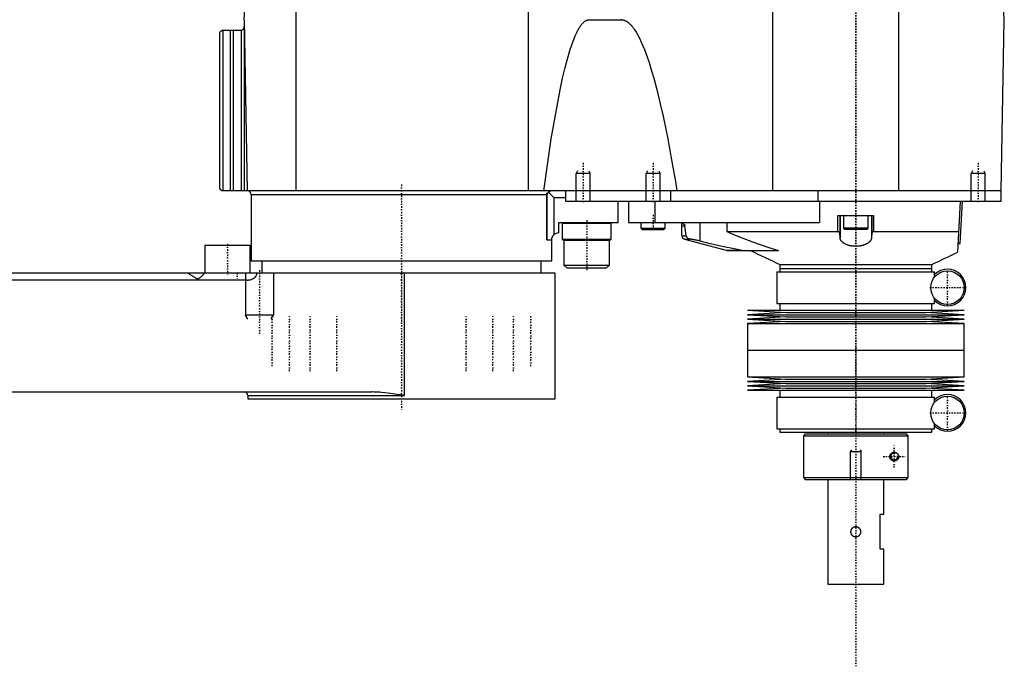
# Model space of a CAD drawing. Extents: x -171 to 392, y -1 to 595.
# Tile 2 of 3: x 111 to 392, y 67 to 252. Entities that reach past the tile are written whole.
import ezdxf

# ---------------------------------------------------------------- set-up
doc = ezdxf.new("R2010")
doc.units = 0
doc.linetypes.add('CENTER', pattern=[1.5, 0.45, -0.5, 0.05, -0.5])
for name, color, linetype in [('AM_0', 7, 'CONTINUOUS'), ('AM_10', 7, 'CONTINUOUS'), ('AM_7', 7, 'CENTER')]:
    doc.layers.add(name, color=color, linetype=linetype)

msp = doc.modelspace()

# ---------------------------------------------------------------- linework, layer by layer
at = {"layer": 'AM_0', "color": 7, "linetype": 'CONTINUOUS'}
for p, q in [((175, 251.5), (182.14, 387.81)), ((326.23, 202.5), (326.23, 373.93)), ((362.3, 202.5), (362.3, 343.66)), ((392.5, 251.5), (389.28, 312.91)), ((256.35, 202.5), (256.35, 280.58)), ((189.87, 202.5), (189.87, 257.5)), ((175, 251.5), (175.86, 202.5)), ((273.73, 251.5), (282.83, 251.5)), ((391.64, 202.5), (392.5, 251.5)), ((168.86, 248.49), (168.86, 202.51)), ((169, 248.5), (174.03, 248.5)), ((170.95, 248.5), (170.95, 202.5)), ((171.86, 248.5), (171.86, 202.5)), ((174.11, 248.5), (174.11, 202.5)), ((174.98, 249.17), (174.98, 202.5)), ((168, 203.5), (168, 247.5)), ((391.64, 202.5), (169, 202.5)), ((177, 201.5), (177, 184.5)), ((177, 201.5), (261.57, 201.5)), ((261.57, 188.5), (261.57, 201.5)), ((261.7, 188.5), (261.7, 201.99)), ((263.7, 200.5), (262.08, 202.12)), ((263.7, 190.02), (263.7, 200.5)), ((267, 200.5), (263.7, 200.5)), ((267, 199.5), (267, 202.5)), ((297, 202.5), (297, 199.5)), ((339.22, 199.5), (339.22, 202.5)), ((391.64, 199.5), (391.64, 202.5)), ((391.64, 199.5), (267, 199.5)), ((282, 193.5), (282, 199.5)), ((285, 199.5), (285, 193.5)), ((292.45, 199.5), (292.45, 193.5)), ((339.65, 199.5), (339.65, 193.5)), ((379.24, 185.05), (380, 199.5)), ((379.87, 187.49), (380.5, 199.47)), ((380, 199.5), (380.5, 199.47)), ((383.01, 199.51), (383, 199.5)), ((344.91, 190.89), (344.91, 195.5)), ((344.91, 195.5), (355.09, 195.5)), ((345.43, 195.5), (345.43, 190.4)), ((345.5, 195.5), (345.5, 189.07)), ((346.5, 195.4), (346.5, 191.9)), ((353.5, 195.4), (346.5, 195.4)), ((353.5, 191.9), (353.5, 195.4)), ((354.5, 195.5), (354.5, 189.07)), ((354.57, 195.5), (354.57, 190.4)), ((355.09, 195.5), (355.09, 190.89)), ((265, 190.5), (265, 193.5)), ((265, 193.5), (282, 193.5)), ((266.2, 193.5), (266, 193.3)), ((266, 193.3), (266, 188.7)), ((266, 193.3), (280, 193.3)), ((280, 193.3), (279.8, 193.5)), ((280, 188.7), (280, 193.3)), ((285, 193.5), (339.65, 193.5)), ((288.5, 193.5), (288.5, 191.9)), ((288.5, 191.9), (288.9, 191.5)), ((288.5, 191.9), (295.5, 191.9)), ((295.1, 191.5), (295.5, 191.9)), ((295.5, 191.9), (295.5, 193.5)), ((300.19, 189.77), (300.19, 193.5)), ((300.19, 192.57), (301.1, 192.57)), ((301.47, 189.63), (301.1, 192.57)), ((305.34, 193.5), (305.34, 188.2)), ((313.1, 193.5), (313.1, 190.89)), ((346.5, 191.9), (346.9, 191.5)), ((353.5, 191.9), (346.5, 191.9)), ((353.1, 191.5), (353.5, 191.9)), ((288.9, 191.5), (295.1, 191.5)), ((300.19, 189.77), (300.2, 189.63)), ((300.2, 189.63), (301.47, 189.63)), ((313.1, 190.89), (344.91, 190.89)), ((345.5, 189.07), (345.43, 190.4)), ((353.1, 191.5), (346.9, 191.5)), ((354.57, 190.4), (354.5, 189.07)), ((355.09, 190.89), (379.55, 190.89)), ((163.7, 187), (163.7, 179)), ((163.7, 187), (176.7, 187)), ((176.7, 179), (176.7, 187)), ((261.57, 188.5), (263, 188.5)), ((263, 182.5), (263, 188.5)), ((266, 188.7), (266.2, 188.5)), ((266, 188.7), (280, 188.7)), ((266.2, 188.5), (279.8, 188.5)), ((266.6, 188.5), (266.5, 188.4)), ((266.5, 188.4), (266.5, 181.3)), ((266.5, 188.4), (279.5, 188.4)), ((279.5, 188.4), (279.4, 188.5)), ((279.5, 181.3), (279.5, 188.4)), ((279.8, 188.5), (280, 188.7)), ((300.94, 188.73), (312.87, 185.54)), ((300.94, 188.73), (302.63, 188.73)), ((379.37, 187.52), (379.87, 187.49)), ((177, 184.5), (177.03, 184.5)), ((177.03, 184.5), (177.03, 182.5)), ((312.87, 185.54), (313.13, 185.5)), ((312.87, 185.54), (317.5, 185.54)), ((313.13, 185.5), (327.92, 185.5)), ((317.5, 185.54), (317.83, 185.5)), ((177.03, 182.5), (263, 182.5)), ((180, 182.5), (180, 179)), ((260, 179), (260, 182.5)), ((266.5, 181.3), (267.3, 180.5)), ((266.5, 181.3), (279.5, 181.3)), ((267.3, 180.5), (278.7, 180.5)), ((278.7, 180.5), (279.5, 181.3)), ((328.25, 180.36), (328.25, 179.36)), ((328.25, 180.36), (371.75, 180.36)), ((328.26, 181.5), (328.28, 180.36)), ((328.26, 181.5), (371.74, 181.5)), ((371.72, 180.36), (371.74, 181.5)), ((371.75, 179.36), (371.75, 180.36)), ((264, 179), (-48.5, 179)), ((220.9, 144), (220.9, 179)), ((264, 143), (264, 179)), ((327.45, 179.36), (327.45, 170.36)), ((327.45, 179.36), (372.55, 179.36)), ((372.55, 177.92), (372.55, 179.36)), ((175.82, 177), (55.54, 177)), ((327.45, 170.36), (372.55, 170.36)), ((328.25, 170.36), (328.25, 168.36)), ((371.75, 168.36), (371.75, 170.36)), ((372.55, 170.36), (372.55, 171.8)), ((319, 168.36), (330, 167.72)), ((319, 168.36), (381, 168.36)), ((330, 167.72), (319, 167.09)), ((319, 167.09), (330, 166.46)), ((319, 167.09), (381, 167.09)), ((330, 166.46), (319, 165.82)), ((330, 167.72), (370, 167.72)), ((330, 166.46), (370, 166.46)), ((370, 167.72), (381, 168.36)), ((381, 167.09), (370, 167.72)), ((370, 166.46), (381, 167.09)), ((381, 165.82), (370, 166.46)), ((319, 165.82), (330, 165.19)), ((319, 165.82), (381, 165.82)), ((330, 165.19), (319, 164.55)), ((319, 164.55), (319, 156.93)), ((319, 164.55), (381, 164.55)), ((330, 165.19), (370, 165.19)), ((370, 165.19), (381, 165.82)), ((381, 164.55), (370, 165.19)), ((381, 156.93), (381, 164.55)), ((319, 156.93), (381, 156.93)), ((319, 156.93), (319, 149.31)), ((319, 156.93), (381, 156.93)), ((381, 149.31), (381, 156.93)), ((319, 149.31), (330, 148.68)), ((319, 149.31), (381, 149.31)), ((330, 148.68), (319, 148.04)), ((319, 148.04), (330, 147.41)), ((319, 148.04), (381, 148.04)), ((330, 147.41), (319, 146.77)), ((319, 146.77), (330, 146.13)), ((319, 146.77), (381, 146.77)), ((330, 148.68), (370, 148.68)), ((330, 147.41), (370, 147.41)), ((370, 148.68), (381, 149.31)), ((381, 148.04), (370, 148.68)), ((370, 147.41), (381, 148.04)), ((381, 146.77), (370, 147.41)), ((370, 146.13), (381, 146.77)), ((49.88, 145), (211.47, 145)), ((176, 144), (176, 143)), ((176, 144), (220.9, 144)), ((330, 146.13), (319, 145.5)), ((319, 145.5), (381, 145.5)), ((328.25, 145.5), (328.25, 143.5)), ((330, 146.13), (370, 146.13)), ((381, 145.5), (370, 146.13)), ((371.75, 143.5), (371.75, 145.5)), ((176, 143), (264, 143)), ((327.45, 143.5), (327.45, 134.5)), ((327.45, 143.5), (372.55, 143.5)), ((372.55, 142.06), (372.55, 143.5)), ((372.55, 134.5), (372.55, 135.94)), ((327.45, 134.5), (372.55, 134.5)), ((328.25, 134.5), (328.25, 133.5)), ((328.25, 133.5), (371.75, 133.5)), ((335.5, 133), (335, 132.5)), ((335, 132.5), (335, 120.5)), ((335, 132.5), (364.98, 132.5)), ((335.5, 133), (364.48, 133)), ((342, 133.5), (342, 133)), ((358, 133), (358, 133.5)), ((364.98, 132.5), (364.48, 133)), ((364.98, 120.5), (364.98, 132.5)), ((371.75, 133.5), (371.75, 134.5)), ((335, 120.5), (335.5, 120)), ((335, 120.5), (364.98, 120.5)), ((335.5, 120), (364.48, 120)), ((342, 120), (342, 90)), ((358, 110), (358, 120)), ((364.48, 120), (364.98, 120.5)), ((357, 110), (358, 110)), ((357, 100), (357, 110)), ((358, 100), (357, 100)), ((358, 90), (358, 100)), ((342, 90), (358, 90))]:
    msp.add_line(p, q, dxfattribs=at)
for points in [[(260.69, 202.5, 0), (262.85, 217.46, 0), (265.38, 231.48, 0), (266.11, 234.81, 0), (266.83, 237.84, 0), (267.2, 239.24, 0), (267.56, 240.56, 0), (268.28, 242.98, 0), (269.01, 245.1, 0), (269.73, 246.92, 0), (270.16, 247.84, 0), (270.28, 248.08, 0), (270.4, 248.32, 0), (270.46, 248.43, 0), (270.52, 248.55, 0), (270.64, 248.76, 0), (270.76, 248.97, 0), (270.88, 249.18, 0), (271.01, 249.37, 0), (271.13, 249.56, 0), (271.19, 249.64, 0), (271.25, 249.73, 0), (271.37, 249.9, 0), (271.49, 250.06, 0), (271.55, 250.14, 0), (271.61, 250.21, 0), (271.73, 250.35, 0), (271.85, 250.49, 0), (271.91, 250.55, 0), (271.97, 250.62, 0), (272.1, 250.73, 0), (272.22, 250.84, 0), (272.34, 250.94, 0), (272.46, 251.04, 0), (272.58, 251.12, 0), (272.64, 251.16, 0), (272.7, 251.2, 0), (272.82, 251.26, 0), (272.94, 251.32, 0), (273.06, 251.37, 0), (273.19, 251.41, 0), (273.31, 251.45, 0), (273.37, 251.46, 0), (273.43, 251.47, 0), (273.55, 251.49, 0), (273.67, 251.5, 0), (273.73, 251.5, 0)], [(283.03, 251.5, 0), (282.83, 251.5, 0)], [(282.83, 251.5, 0), (282.9, 251.5, 0), (283.05, 251.49, 0), (283.2, 251.47, 0), (283.28, 251.46, 0), (283.35, 251.45, 0), (283.5, 251.41, 0), (283.65, 251.37, 0), (283.79, 251.32, 0), (283.94, 251.26, 0), (284.09, 251.2, 0), (284.17, 251.16, 0), (284.24, 251.12, 0), (284.39, 251.04, 0), (284.54, 250.94, 0), (284.68, 250.84, 0), (284.83, 250.73, 0), (284.98, 250.62, 0), (285.06, 250.55, 0), (285.13, 250.49, 0), (285.28, 250.36, 0), (285.43, 250.21, 0), (285.5, 250.14, 0), (285.58, 250.06, 0), (285.72, 249.9, 0), (285.87, 249.73, 0), (285.95, 249.65, 0), (286.02, 249.56, 0), (286.17, 249.37, 0), (286.32, 249.18, 0), (286.47, 248.98, 0), (286.61, 248.77, 0), (286.76, 248.55, 0), (286.84, 248.43, 0), (286.91, 248.32, 0), (287.06, 248.08, 0), (287.21, 247.84, 0), (287.36, 247.59, 0), (287.5, 247.33, 0), (287.65, 247.06, 0), (287.73, 246.92, 0), (287.8, 246.78, 0), (287.95, 246.5, 0), (288.1, 246.2, 0), (288.62, 245.11, 0), (289.51, 242.99, 0), (290.39, 240.57, 0), (290.84, 239.24, 0), (291.28, 237.84, 0), (292.17, 234.82, 0), (293.06, 231.49, 0), (293.95, 227.86, 0), (294.84, 223.93, 0), (295.72, 219.69, 0), (296.17, 217.46, 0), (296.61, 215.16, 0), (297.5, 210.32, 0), (298.38, 205.18, 0), (298.83, 202.5, 0)], [(168, 247.5, 0), (168, 247.51, 0), (168, 247.52, 0), (168, 247.54, 0), (168, 247.54, 0), (168, 247.55, 0), (168, 247.56, 0), (168, 247.58, 0), (168, 247.59, 0), (168.01, 247.6, 0), (168.01, 247.62, 0), (168.01, 247.62, 0), (168.01, 247.63, 0), (168.01, 247.64, 0), (168.01, 247.65, 0), (168.01, 247.67, 0), (168.02, 247.68, 0), (168.02, 247.69, 0), (168.02, 247.7, 0), (168.02, 247.7, 0), (168.02, 247.71, 0), (168.03, 247.73, 0), (168.03, 247.73, 0), (168.03, 247.74, 0), (168.03, 247.75, 0), (168.03, 247.76, 0), (168.04, 247.77, 0), (168.04, 247.77, 0), (168.04, 247.78, 0), (168.04, 247.8, 0), (168.06, 247.83, 0), (168.08, 247.9, 0), (168.11, 247.96, 0), (168.15, 248.03, 0), (168.19, 248.09, 0), (168.21, 248.12, 0), (168.24, 248.15, 0), (168.27, 248.18, 0), (168.28, 248.19, 0), (168.29, 248.2, 0), (168.29, 248.21, 0), (168.3, 248.21, 0), (168.3, 248.22, 0), (168.31, 248.23, 0), (168.32, 248.24, 0), (168.33, 248.25, 0), (168.34, 248.25, 0), (168.35, 248.26, 0), (168.35, 248.26, 0), (168.36, 248.27, 0), (168.37, 248.28, 0), (168.38, 248.29, 0), (168.39, 248.3, 0), (168.41, 248.3, 0), (168.41, 248.31, 0), (168.42, 248.31, 0), (168.43, 248.32, 0), (168.44, 248.33, 0), (168.45, 248.34, 0), (168.46, 248.34, 0), (168.47, 248.35, 0), (168.48, 248.35, 0), (168.49, 248.36, 0), (168.5, 248.36, 0), (168.51, 248.37, 0), (168.52, 248.38, 0), (168.54, 248.39, 0), (168.55, 248.39, 0), (168.55, 248.4, 0), (168.56, 248.4, 0), (168.57, 248.41, 0), (168.59, 248.41, 0), (168.6, 248.41, 0), (168.6, 248.42, 0), (168.62, 248.42, 0), (168.63, 248.43, 0), (168.64, 248.43, 0), (168.64, 248.43, 0), (168.66, 248.44, 0), (168.67, 248.45, 0), (168.69, 248.45, 0), (168.7, 248.45, 0), (168.72, 248.46, 0), (168.72, 248.46, 0), (168.73, 248.46, 0), (168.75, 248.47, 0), (168.76, 248.47, 0), (168.78, 248.47, 0), (168.79, 248.48, 0), (168.81, 248.48, 0), (168.82, 248.48, 0), (168.82, 248.48, 0), (168.84, 248.49, 0), (168.85, 248.49, 0), (168.86, 248.49, 0)], [(168, 247.5, 0), (168, 247.51, 0), (168, 247.52, 0), (168, 247.53, 0), (168, 247.54, 0), (168, 247.54, 0), (168, 247.55, 0), (168, 247.56, 0), (168, 247.58, 0), (168, 247.59, 0), (168, 247.6, 0), (168.01, 247.6, 0), (168.01, 247.61, 0), (168.01, 247.62, 0), (168.01, 247.63, 0), (168.01, 247.64, 0), (168.01, 247.65, 0), (168.01, 247.66, 0), (168.01, 247.66, 0), (168.01, 247.67, 0), (168.02, 247.68, 0), (168.02, 247.69, 0), (168.02, 247.69, 0), (168.02, 247.7, 0), (168.02, 247.71, 0), (168.02, 247.72, 0), (168.02, 247.72, 0), (168.03, 247.73, 0), (168.03, 247.74, 0), (168.03, 247.74, 0), (168.04, 247.78, 0), (168.06, 247.83, 0), (168.08, 247.89, 0), (168.1, 247.94, 0), (168.13, 247.99, 0), (168.14, 248.02, 0), (168.16, 248.04, 0), (168.19, 248.09, 0), (168.23, 248.14, 0), (168.27, 248.19, 0), (168.32, 248.23, 0), (168.37, 248.27, 0), (168.39, 248.29, 0), (168.42, 248.31, 0), (168.45, 248.33, 0), (168.46, 248.34, 0), (168.47, 248.35, 0), (168.47, 248.35, 0), (168.48, 248.35, 0), (168.49, 248.36, 0), (168.5, 248.36, 0), (168.51, 248.37, 0), (168.52, 248.38, 0), (168.53, 248.38, 0), (168.53, 248.38, 0), (168.54, 248.39, 0), (168.55, 248.39, 0), (168.56, 248.4, 0), (168.56, 248.4, 0)], [(168.86, 248.49, 0), (168.88, 248.49, 0), (168.93, 248.5, 0), (168.98, 248.5, 0), (169, 248.5, 0)], [(174.03, 248.5, 0), (174.05, 248.5, 0), (174.07, 248.5, 0), (174.1, 248.5, 0), (174.11, 248.5, 0)], [(174.11, 248.5, 0), (174.12, 248.5, 0), (174.13, 248.5, 0), (174.15, 248.51, 0), (174.16, 248.51, 0), (174.16, 248.51, 0), (174.18, 248.51, 0), (174.19, 248.51, 0), (174.2, 248.51, 0), (174.22, 248.52, 0), (174.23, 248.52, 0), (174.24, 248.52, 0), (174.25, 248.52, 0), (174.26, 248.53, 0), (174.27, 248.53, 0), (174.29, 248.53, 0), (174.3, 248.54, 0), (174.31, 248.54, 0), (174.32, 248.54, 0), (174.33, 248.54, 0), (174.34, 248.55, 0), (174.35, 248.55, 0), (174.36, 248.55, 0), (174.37, 248.56, 0), (174.38, 248.56, 0), (174.39, 248.57, 0), (174.4, 248.57, 0), (174.41, 248.57, 0), (174.42, 248.58, 0), (174.43, 248.58, 0), (174.44, 248.59, 0), (174.46, 248.59, 0), (174.47, 248.6, 0), (174.47, 248.6, 0), (174.48, 248.6, 0), (174.49, 248.61, 0), (174.5, 248.62, 0), (174.52, 248.62, 0), (174.53, 248.63, 0), (174.54, 248.64, 0), (174.54, 248.64, 0), (174.55, 248.64, 0), (174.56, 248.65, 0), (174.57, 248.66, 0), (174.58, 248.66, 0), (174.59, 248.67, 0), (174.6, 248.68, 0), (174.61, 248.68, 0), (174.61, 248.68, 0), (174.62, 248.69, 0), (174.63, 248.7, 0), (174.64, 248.71, 0), (174.65, 248.71, 0), (174.66, 248.72, 0), (174.67, 248.72, 0), (174.67, 248.73, 0), (174.68, 248.74, 0), (174.69, 248.74, 0), (174.72, 248.77, 0), (174.74, 248.79, 0), (174.77, 248.82, 0), (174.81, 248.87, 0), (174.85, 248.92, 0), (174.88, 248.97, 0), (174.91, 249.02, 0), (174.92, 249.04, 0), (174.93, 249.05, 0), (174.93, 249.06, 0), (174.93, 249.06, 0), (174.94, 249.07, 0), (174.94, 249.07, 0), (174.94, 249.08, 0), (174.94, 249.08, 0), (174.95, 249.09, 0), (174.95, 249.09, 0), (174.95, 249.1, 0), (174.95, 249.1, 0), (174.95, 249.11, 0), (174.96, 249.11, 0), (174.96, 249.12, 0), (174.96, 249.13, 0), (174.96, 249.13, 0), (174.97, 249.14, 0), (174.97, 249.14, 0), (174.97, 249.14, 0), (174.97, 249.15, 0), (174.97, 249.15, 0), (174.97, 249.16, 0), (174.97, 249.16, 0), (174.98, 249.16, 0), (174.98, 249.16, 0), (174.98, 249.17, 0), (174.98, 249.17, 0), (174.98, 249.17, 0), (174.98, 249.17, 0)], [(168.86, 202.51, 0), (168.85, 202.51, 0), (168.84, 202.51, 0), (168.82, 202.52, 0), (168.82, 202.52, 0), (168.81, 202.52, 0), (168.79, 202.52, 0), (168.78, 202.53, 0), (168.76, 202.53, 0), (168.75, 202.53, 0), (168.73, 202.54, 0), (168.72, 202.54, 0), (168.72, 202.54, 0), (168.7, 202.55, 0), (168.69, 202.55, 0), (168.67, 202.55, 0), (168.66, 202.56, 0), (168.64, 202.57, 0), (168.64, 202.57, 0), (168.63, 202.57, 0), (168.62, 202.58, 0), (168.6, 202.58, 0), (168.6, 202.59, 0), (168.59, 202.59, 0), (168.57, 202.59, 0), (168.56, 202.6, 0), (168.55, 202.6, 0), (168.55, 202.61, 0), (168.54, 202.61, 0), (168.52, 202.62, 0), (168.51, 202.63, 0), (168.5, 202.64, 0), (168.49, 202.64, 0), (168.48, 202.65, 0), (168.47, 202.65, 0), (168.46, 202.66, 0), (168.45, 202.66, 0), (168.44, 202.67, 0), (168.43, 202.68, 0), (168.42, 202.69, 0), (168.41, 202.69, 0), (168.41, 202.7, 0), (168.39, 202.7, 0), (168.38, 202.71, 0), (168.37, 202.72, 0), (168.36, 202.73, 0), (168.35, 202.74, 0), (168.35, 202.74, 0), (168.34, 202.75, 0), (168.33, 202.75, 0), (168.32, 202.76, 0), (168.31, 202.77, 0), (168.3, 202.78, 0), (168.3, 202.79, 0), (168.29, 202.79, 0), (168.29, 202.8, 0), (168.28, 202.81, 0), (168.27, 202.82, 0), (168.24, 202.85, 0), (168.21, 202.88, 0), (168.19, 202.91, 0), (168.15, 202.97, 0), (168.11, 203.04, 0), (168.08, 203.1, 0), (168.06, 203.17, 0), (168.04, 203.2, 0), (168.04, 203.22, 0), (168.04, 203.23, 0), (168.04, 203.23, 0), (168.03, 203.24, 0), (168.03, 203.25, 0), (168.03, 203.26, 0), (168.03, 203.27, 0), (168.03, 203.27, 0), (168.02, 203.29, 0), (168.02, 203.3, 0), (168.02, 203.3, 0), (168.02, 203.31, 0), (168.02, 203.32, 0), (168.01, 203.33, 0), (168.01, 203.35, 0), (168.01, 203.36, 0), (168.01, 203.37, 0), (168.01, 203.38, 0), (168.01, 203.38, 0), (168.01, 203.4, 0), (168, 203.41, 0), (168, 203.42, 0), (168, 203.44, 0), (168, 203.45, 0), (168, 203.46, 0), (168, 203.46, 0), (168, 203.48, 0), (168, 203.49, 0), (168, 203.5, 0)], [(169, 202.5, 0), (168.98, 202.5, 0), (168.93, 202.5, 0), (168.88, 202.51, 0), (168.86, 202.51, 0)], [(261.57, 201.5, 0), (261.57, 201.51, 0), (261.57, 201.54, 0), (261.57, 201.57, 0), (261.57, 201.58, 0), (261.57, 201.6, 0), (261.58, 201.63, 0), (261.58, 201.65, 0), (261.59, 201.68, 0), (261.59, 201.71, 0), (261.6, 201.74, 0), (261.6, 201.75, 0), (261.61, 201.77, 0), (261.62, 201.8, 0), (261.62, 201.82, 0), (261.63, 201.85, 0), (261.64, 201.87, 0), (261.66, 201.9, 0), (261.66, 201.91, 0), (261.67, 201.92, 0), (261.68, 201.95, 0), (261.69, 201.97, 0), (261.7, 201.99, 0)], [(261.7, 201.99, 0), (261.7, 201.97, 0), (261.7, 201.94, 0), (261.71, 201.91, 0), (261.71, 201.9, 0), (261.71, 201.89, 0), (261.72, 201.88, 0), (261.72, 201.88, 0), (261.72, 201.87, 0), (261.72, 201.87, 0), (261.72, 201.87, 0), (261.73, 201.87, 0), (261.73, 201.87, 0), (261.73, 201.86, 0), (261.73, 201.86, 0), (261.73, 201.86, 0), (261.73, 201.86, 0), (261.74, 201.86, 0), (261.74, 201.86, 0), (261.74, 201.86, 0), (261.74, 201.85, 0), (261.74, 201.85, 0), (261.75, 201.85, 0), (261.75, 201.85, 0), (261.75, 201.85, 0), (261.75, 201.85, 0), (261.75, 201.85, 0), (261.75, 201.85, 0), (261.76, 201.85, 0), (261.76, 201.85, 0), (261.76, 201.85, 0), (261.76, 201.85, 0), (261.76, 201.85, 0), (261.77, 201.85, 0), (261.77, 201.85, 0), (261.77, 201.85, 0), (261.77, 201.85, 0), (261.77, 201.85, 0), (261.78, 201.85, 0), (261.78, 201.85, 0), (261.78, 201.85, 0), (261.78, 201.85, 0), (261.78, 201.86, 0), (261.79, 201.86, 0), (261.79, 201.86, 0), (261.79, 201.86, 0), (261.79, 201.86, 0), (261.8, 201.86, 0), (261.8, 201.86, 0), (261.8, 201.87, 0), (261.81, 201.87, 0), (261.81, 201.87, 0), (261.81, 201.87, 0), (261.81, 201.87, 0), (261.82, 201.88, 0), (261.82, 201.88, 0), (261.83, 201.88, 0), (261.83, 201.88, 0), (261.83, 201.89, 0), (261.84, 201.89, 0), (261.84, 201.89, 0), (261.84, 201.9, 0), (261.85, 201.9, 0), (261.86, 201.91, 0), (261.89, 201.94, 0), (261.93, 201.98, 0), (261.95, 202, 0), (261.97, 202.01, 0), (262.01, 202.05, 0), (262.06, 202.1, 0), (262.08, 202.12, 0)], [(262.08, 202.12, 0), (262.09, 202.14, 0), (262.11, 202.18, 0), (262.14, 202.22, 0), (262.15, 202.24, 0), (262.16, 202.25, 0), (262.19, 202.29, 0), (262.22, 202.32, 0), (262.24, 202.34, 0), (262.27, 202.37, 0), (262.3, 202.39, 0), (262.32, 202.4, 0), (262.33, 202.42, 0), (262.36, 202.43, 0), (262.39, 202.45, 0), (262.43, 202.46, 0), (262.46, 202.48, 0), (262.49, 202.49, 0), (262.51, 202.49, 0), (262.52, 202.49, 0), (262.55, 202.5, 0), (262.59, 202.5, 0), (262.6, 202.5, 0)], [(300.19, 193.11, 0), (300.19, 193.13, 0), (300.2, 193.16, 0), (300.21, 193.19, 0), (300.22, 193.2, 0), (300.23, 193.2, 0), (300.26, 193.21, 0), (300.3, 193.22, 0), (300.34, 193.22, 0), (300.39, 193.21, 0), (300.44, 193.2, 0), (300.47, 193.19, 0), (300.5, 193.18, 0), (300.57, 193.16, 0), (300.65, 193.12, 0), (300.72, 193.08, 0), (300.8, 193.03, 0), (300.84, 193, 0), (300.85, 192.99, 0), (300.87, 192.98, 0), (300.87, 192.97, 0), (300.88, 192.97, 0), (300.89, 192.96, 0), (300.9, 192.94, 0), (300.9, 192.94, 0), (300.91, 192.93, 0), (300.92, 192.92, 0), (300.93, 192.91, 0), (300.94, 192.91, 0), (300.94, 192.9, 0), (300.95, 192.89, 0), (300.96, 192.87, 0), (300.98, 192.86, 0), (300.99, 192.84, 0), (301, 192.82, 0), (301.01, 192.81, 0), (301.01, 192.8, 0), (301.03, 192.78, 0), (301.04, 192.76, 0), (301.05, 192.73, 0), (301.06, 192.72, 0), (301.06, 192.72, 0), (301.06, 192.71, 0), (301.06, 192.71, 0), (301.06, 192.71, 0), (301.06, 192.7, 0), (301.07, 192.7, 0), (301.07, 192.69, 0), (301.07, 192.69, 0), (301.07, 192.68, 0), (301.07, 192.68, 0), (301.07, 192.68, 0), (301.07, 192.67, 0), (301.08, 192.67, 0), (301.08, 192.67, 0), (301.08, 192.66, 0), (301.08, 192.66, 0), (301.08, 192.65, 0), (301.08, 192.65, 0), (301.08, 192.65, 0), (301.08, 192.64, 0), (301.09, 192.64, 0), (301.09, 192.63, 0), (301.09, 192.63, 0), (301.09, 192.62, 0), (301.09, 192.62, 0), (301.09, 192.62, 0), (301.09, 192.61, 0), (301.09, 192.61, 0), (301.09, 192.6, 0), (301.09, 192.6, 0), (301.1, 192.59, 0), (301.1, 192.59, 0), (301.1, 192.58, 0), (301.1, 192.58, 0), (301.1, 192.57, 0), (301.1, 192.57, 0)], [(263, 188.5, 0), (263, 188.55, 0), (263.01, 188.64, 0), (263.01, 188.74, 0), (263.02, 188.78, 0), (263.03, 188.83, 0), (263.05, 188.92, 0), (263.07, 189.02, 0), (263.1, 189.11, 0), (263.13, 189.2, 0), (263.16, 189.29, 0), (263.18, 189.34, 0), (263.2, 189.38, 0), (263.25, 189.46, 0), (263.3, 189.55, 0), (263.35, 189.63, 0), (263.41, 189.71, 0), (263.47, 189.78, 0), (263.5, 189.82, 0), (263.53, 189.85, 0), (263.59, 189.92, 0), (263.66, 189.99, 0), (263.7, 190.02, 0)], [(301.47, 189.63, 0), (301.47, 189.62, 0), (301.47, 189.61, 0), (301.47, 189.59, 0), (301.47, 189.59, 0), (301.47, 189.58, 0), (301.48, 189.56, 0), (301.48, 189.55, 0), (301.48, 189.54, 0), (301.49, 189.52, 0), (301.49, 189.51, 0), (301.49, 189.5, 0), (301.5, 189.5, 0), (301.5, 189.49, 0), (301.51, 189.47, 0), (301.51, 189.46, 0), (301.52, 189.45, 0), (301.52, 189.44, 0), (301.52, 189.43, 0), (301.53, 189.43, 0), (301.53, 189.41, 0), (301.54, 189.4, 0), (301.54, 189.4, 0), (301.54, 189.39, 0), (301.55, 189.38, 0), (301.56, 189.37, 0), (301.56, 189.37, 0), (301.56, 189.36, 0), (301.57, 189.35, 0), (301.57, 189.34, 0), (301.58, 189.33, 0), (301.59, 189.32, 0), (301.59, 189.31, 0), (301.6, 189.31, 0), (301.6, 189.3, 0), (301.61, 189.29, 0), (301.61, 189.28, 0), (301.64, 189.25, 0), (301.69, 189.2, 0), (301.75, 189.14, 0), (301.8, 189.09, 0), (301.84, 189.07, 0), (301.87, 189.04, 0), (301.94, 189, 0), (302.02, 188.95, 0), (302.1, 188.91, 0), (302.18, 188.87, 0), (302.28, 188.83, 0), (302.32, 188.81, 0), (302.37, 188.8, 0), (302.47, 188.77, 0), (302.58, 188.74, 0), (302.63, 188.73, 0)], [(313.1, 190.89, 0), (315.52, 189.86, 0), (320.43, 187.93, 0), (325.41, 186.24, 0), (327.92, 185.5, 0)], [(345.43, 190.4, 0), (345.43, 190.42, 0), (345.42, 190.45, 0), (345.42, 190.48, 0), (345.41, 190.49, 0), (345.4, 190.51, 0), (345.39, 190.54, 0), (345.37, 190.57, 0), (345.35, 190.6, 0), (345.33, 190.63, 0), (345.3, 190.66, 0), (345.29, 190.67, 0), (345.27, 190.69, 0), (345.24, 190.71, 0), (345.2, 190.74, 0), (345.17, 190.77, 0), (345.13, 190.79, 0), (345.08, 190.82, 0), (345.06, 190.83, 0), (345.04, 190.84, 0), (344.99, 190.86, 0), (344.93, 190.88, 0), (344.91, 190.89, 0)], [(354.5, 189.07, 0), (354.5, 189.03, 0), (354.49, 188.97, 0), (354.48, 188.91, 0), (354.47, 188.87, 0), (354.47, 188.84, 0), (354.45, 188.78, 0), (354.43, 188.71, 0), (354.41, 188.65, 0), (354.38, 188.59, 0), (354.35, 188.52, 0), (354.33, 188.49, 0), (354.32, 188.46, 0), (354.28, 188.4, 0), (354.24, 188.33, 0), (354.2, 188.27, 0), (354.15, 188.21, 0), (354.1, 188.15, 0), (354.08, 188.12, 0), (354.05, 188.09, 0), (353.99, 188.03, 0), (353.94, 187.97, 0), (353.91, 187.94, 0), (353.87, 187.91, 0), (353.81, 187.85, 0), (353.74, 187.79, 0), (353.71, 187.77, 0), (353.67, 187.74, 0), (353.6, 187.68, 0), (353.52, 187.63, 0), (353.44, 187.57, 0), (353.35, 187.52, 0), (353.27, 187.47, 0), (353.22, 187.44, 0), (353.18, 187.42, 0), (353.09, 187.37, 0), (352.99, 187.32, 0), (352.9, 187.27, 0), (352.79, 187.22, 0), (352.69, 187.18, 0), (352.64, 187.16, 0), (352.59, 187.14, 0), (352.48, 187.09, 0), (352.37, 187.05, 0), (352.25, 187.02, 0), (352.14, 186.98, 0), (352.02, 186.95, 0), (351.96, 186.93, 0), (351.9, 186.91, 0), (351.78, 186.88, 0), (351.66, 186.85, 0), (351.53, 186.83, 0), (351.4, 186.8, 0), (351.28, 186.78, 0), (351.21, 186.77, 0), (351.15, 186.76, 0), (351.01, 186.74, 0), (350.88, 186.72, 0), (350.75, 186.71, 0), (350.61, 186.7, 0), (350.48, 186.69, 0), (350.41, 186.68, 0), (350.34, 186.68, 0), (350.21, 186.67, 0), (350.07, 186.67, 0), (350, 186.67, 0), (349.93, 186.67, 0), (349.8, 186.67, 0), (349.66, 186.68, 0), (349.59, 186.68, 0), (349.52, 186.69, 0), (349.39, 186.7, 0), (349.25, 186.71, 0), (349.12, 186.72, 0), (348.99, 186.74, 0), (348.85, 186.76, 0), (348.79, 186.77, 0), (348.72, 186.78, 0), (348.6, 186.8, 0), (348.47, 186.82, 0), (348.34, 186.85, 0), (348.22, 186.88, 0), (348.1, 186.91, 0), (348.04, 186.93, 0), (347.98, 186.95, 0), (347.86, 186.98, 0), (347.75, 187.02, 0), (347.63, 187.05, 0), (347.52, 187.09, 0), (347.41, 187.14, 0), (347.36, 187.16, 0), (347.31, 187.18, 0), (347.21, 187.22, 0), (347.11, 187.27, 0), (347.01, 187.32, 0), (346.91, 187.37, 0), (346.82, 187.42, 0), (346.78, 187.44, 0), (346.73, 187.47, 0), (346.65, 187.52, 0), (346.56, 187.57, 0), (346.48, 187.63, 0), (346.4, 187.68, 0), (346.33, 187.74, 0), (346.29, 187.77, 0), (346.26, 187.79, 0), (346.19, 187.85, 0), (346.13, 187.91, 0), (346.09, 187.94, 0), (346.06, 187.97, 0), (346.01, 188.03, 0), (345.95, 188.09, 0), (345.92, 188.12, 0), (345.9, 188.15, 0), (345.85, 188.21, 0), (345.8, 188.27, 0), (345.76, 188.33, 0), (345.72, 188.4, 0), (345.68, 188.46, 0), (345.67, 188.49, 0), (345.65, 188.52, 0), (345.62, 188.59, 0), (345.59, 188.65, 0), (345.57, 188.71, 0), (345.55, 188.78, 0), (345.53, 188.84, 0), (345.53, 188.87, 0), (345.52, 188.91, 0), (345.51, 188.97, 0), (345.5, 189.03, 0), (345.5, 189.07, 0)], [(355.09, 190.89, 0), (355.07, 190.88, 0), (355.01, 190.86, 0), (354.97, 190.84, 0), (354.94, 190.83, 0), (354.92, 190.82, 0), (354.88, 190.79, 0), (354.83, 190.77, 0), (354.8, 190.74, 0), (354.76, 190.71, 0), (354.73, 190.69, 0), (354.71, 190.67, 0), (354.7, 190.66, 0), (354.67, 190.63, 0), (354.65, 190.6, 0), (354.63, 190.57, 0), (354.61, 190.54, 0), (354.6, 190.51, 0), (354.59, 190.49, 0), (354.58, 190.48, 0), (354.58, 190.45, 0), (354.57, 190.42, 0), (354.57, 190.4, 0)], [(305.34, 188.2, 0), (305.26, 188.22, 0), (305.09, 188.26, 0), (304.93, 188.29, 0), (304.85, 188.31, 0), (304.77, 188.32, 0), (304.61, 188.35, 0), (304.45, 188.39, 0), (304.3, 188.42, 0), (304.14, 188.45, 0), (303.99, 188.48, 0), (303.91, 188.49, 0), (303.83, 188.51, 0), (303.69, 188.54, 0), (303.54, 188.57, 0), (303.39, 188.59, 0), (303.25, 188.62, 0), (303.11, 188.65, 0), (303.04, 188.66, 0), (302.97, 188.67, 0), (302.83, 188.7, 0), (302.7, 188.72, 0), (302.63, 188.73, 0)], [(305.34, 188.2, 0), (307.57, 187.69, 0), (311.77, 186.75, 0), (315.65, 185.91, 0), (317.5, 185.54, 0)], [(158.92, 179, 0), (159, 178.95, 0), (159.16, 178.85, 0), (159.32, 178.75, 0), (159.4, 178.7, 0), (159.48, 178.65, 0), (159.64, 178.55, 0), (159.8, 178.44, 0), (159.97, 178.34, 0), (160.13, 178.25, 0), (160.29, 178.15, 0), (160.37, 178.1, 0), (160.45, 178.05, 0), (160.61, 177.96, 0), (160.77, 177.86, 0), (160.92, 177.77, 0), (161.08, 177.69, 0), (161.23, 177.6, 0), (161.31, 177.56, 0), (161.38, 177.53, 0), (161.53, 177.45, 0), (161.68, 177.38, 0), (161.75, 177.34, 0)], [(161.75, 177.34, 0), (161.83, 177.38, 0), (161.97, 177.46, 0), (162.11, 177.54, 0), (162.18, 177.58, 0), (162.25, 177.63, 0), (162.38, 177.72, 0), (162.5, 177.81, 0), (162.62, 177.91, 0), (162.73, 178.01, 0), (162.84, 178.11, 0), (162.89, 178.16, 0), (162.95, 178.21, 0), (163.04, 178.32, 0), (163.14, 178.42, 0), (163.22, 178.53, 0), (163.3, 178.64, 0), (163.38, 178.74, 0), (163.41, 178.79, 0), (163.43, 178.84, 0), (163.46, 178.88, 0), (163.47, 178.9, 0), (163.47, 178.91, 0), (163.48, 178.91, 0), (163.48, 178.92, 0), (163.48, 178.93, 0), (163.49, 178.94, 0), (163.49, 178.95, 0), (163.49, 178.96, 0), (163.49, 178.96, 0), (163.49, 178.96, 0), (163.49, 178.96, 0), (163.49, 178.96, 0), (163.49, 178.96, 0), (163.49, 178.96, 0), (163.49, 178.97, 0), (163.49, 178.97, 0), (163.49, 178.97, 0), (163.49, 178.97, 0), (163.49, 178.97, 0), (163.49, 178.97, 0), (163.49, 178.97, 0), (163.5, 178.97, 0), (163.5, 178.97, 0), (163.5, 178.98, 0), (163.5, 178.98, 0), (163.5, 178.98, 0), (163.5, 178.98, 0), (163.5, 178.98, 0), (163.5, 178.98, 0), (163.5, 178.98, 0), (163.5, 178.98, 0), (163.5, 178.99, 0), (163.5, 178.99, 0), (163.5, 178.99, 0), (163.5, 178.99, 0), (163.5, 178.99, 0), (163.5, 178.99, 0), (163.5, 178.99, 0), (163.5, 178.99, 0), (163.5, 179, 0), (163.5, 179, 0), (163.5, 179, 0), (163.5, 179, 0), (163.5, 179, 0)], [(175.82, 177, 0), (175.92, 177, 0), (176.13, 177.01, 0), (176.35, 177.04, 0), (176.46, 177.05, 0), (176.56, 177.07, 0), (176.78, 177.12, 0), (176.98, 177.18, 0), (177.17, 177.24, 0), (177.37, 177.33, 0), (177.48, 177.38, 0), (177.51, 177.4, 0), (177.55, 177.42, 0), (177.56, 177.43, 0), (177.58, 177.43, 0), (177.61, 177.45, 0), (177.64, 177.47, 0), (177.66, 177.48, 0), (177.67, 177.49, 0), (177.7, 177.51, 0), (177.73, 177.53, 0), (177.75, 177.54, 0), (177.76, 177.55, 0), (177.79, 177.57, 0), (177.82, 177.59, 0), (177.85, 177.61, 0), (177.88, 177.63, 0), (177.9, 177.65, 0), (177.92, 177.66, 0), (177.93, 177.67, 0), (177.96, 177.69, 0), (177.98, 177.71, 0), (178.01, 177.73, 0), (178.04, 177.76, 0), (178.06, 177.78, 0), (178.07, 177.79, 0), (178.09, 177.8, 0), (178.11, 177.83, 0), (178.14, 177.85, 0), (178.16, 177.88, 0), (178.19, 177.9, 0), (178.21, 177.93, 0), (178.23, 177.94, 0), (178.24, 177.96, 0), (178.26, 177.99, 0), (178.28, 178.01, 0), (178.31, 178.04, 0), (178.33, 178.07, 0), (178.35, 178.1, 0), (178.36, 178.11, 0), (178.37, 178.13, 0), (178.39, 178.16, 0), (178.41, 178.19, 0), (178.43, 178.22, 0), (178.45, 178.25, 0), (178.46, 178.28, 0), (178.47, 178.29, 0), (178.48, 178.31, 0), (178.5, 178.34, 0), (178.51, 178.37, 0), (178.52, 178.38, 0), (178.53, 178.4, 0), (178.54, 178.43, 0), (178.55, 178.46, 0), (178.56, 178.48, 0), (178.57, 178.5, 0), (178.58, 178.53, 0), (178.59, 178.56, 0), (178.6, 178.6, 0), (178.61, 178.63, 0), (178.62, 178.67, 0), (178.62, 178.69, 0), (178.63, 178.7, 0), (178.63, 178.74, 0), (178.64, 178.77, 0), (178.65, 178.81, 0), (178.65, 178.85, 0), (178.65, 178.88, 0), (178.66, 178.9, 0), (178.66, 178.91, 0), (178.66, 178.95, 0), (178.66, 178.98, 0), (178.66, 179, 0)], [(161.75, 177.34, 0), (161.73, 177.33, 0), (161.69, 177.29, 0), (161.65, 177.26, 0), (161.63, 177.24, 0), (161.61, 177.22, 0), (161.56, 177.19, 0), (161.52, 177.17, 0), (161.48, 177.14, 0), (161.44, 177.12, 0), (161.39, 177.1, 0), (161.37, 177.09, 0), (161.35, 177.08, 0), (161.3, 177.06, 0), (161.26, 177.04, 0), (161.21, 177.03, 0), (161.17, 177.02, 0), (161.12, 177.01, 0), (161.1, 177.01, 0), (161.08, 177.01, 0), (161.03, 177, 0), (160.99, 177, 0), (160.97, 177, 0)], [(220.9, 144, 0), (219.39, 144.23, 0), (216.2, 144.66, 0), (214.31, 144.86, 0), (213.78, 144.9, 0), (213.26, 144.94, 0), (212.99, 144.96, 0), (212.73, 144.97, 0), (212.22, 144.99, 0), (211.72, 145, 0), (211.47, 145, 0)], [(362.25, 126.5, 0), (362.25, 126.49, 0), (362.25, 126.48, 0), (362.25, 126.46, 0), (362.25, 126.46, 0), (362.25, 126.45, 0), (362.25, 126.43, 0), (362.25, 126.42, 0), (362.25, 126.41, 0), (362.25, 126.39, 0), (362.24, 126.38, 0), (362.24, 126.37, 0), (362.24, 126.36, 0), (362.24, 126.35, 0), (362.24, 126.33, 0), (362.24, 126.32, 0), (362.23, 126.3, 0), (362.23, 126.29, 0), (362.23, 126.28, 0), (362.23, 126.28, 0), (362.23, 126.26, 0), (362.22, 126.25, 0), (362.22, 126.24, 0), (362.22, 126.23, 0), (362.22, 126.22, 0), (362.22, 126.21, 0), (362.21, 126.2, 0), (362.21, 126.19, 0), (362.21, 126.18, 0), (362.2, 126.17, 0), (362.2, 126.15, 0), (362.2, 126.14, 0), (362.19, 126.13, 0), (362.19, 126.12, 0), (362.19, 126.11, 0), (362.18, 126.1, 0), (362.18, 126.09, 0), (362.18, 126.07, 0), (362.17, 126.06, 0), (362.17, 126.05, 0), (362.16, 126.04, 0), (362.16, 126.04, 0), (362.16, 126.02, 0), (362.15, 126.01, 0), (362.14, 126, 0), (362.14, 125.99, 0), (362.13, 125.97, 0), (362.13, 125.97, 0), (362.13, 125.96, 0), (362.12, 125.95, 0), (362.12, 125.94, 0), (362.11, 125.93, 0), (362.1, 125.92, 0), (362.1, 125.9, 0), (362.1, 125.9, 0), (362.09, 125.89, 0), (362.09, 125.88, 0), (362.08, 125.87, 0), (362.06, 125.83, 0), (362.04, 125.8, 0), (362.02, 125.77, 0), (361.97, 125.72, 0), (361.93, 125.67, 0), (361.89, 125.62, 0), (361.84, 125.57, 0), (361.79, 125.53, 0), (361.76, 125.51, 0), (361.74, 125.49, 0), (361.68, 125.45, 0), (361.63, 125.42, 0), (361.6, 125.4, 0), (361.57, 125.39, 0), (361.51, 125.36, 0), (361.46, 125.34, 0), (361.43, 125.33, 0), (361.4, 125.31, 0), (361.34, 125.3, 0), (361.28, 125.28, 0), (361.22, 125.27, 0), (361.15, 125.26, 0), (361.09, 125.25, 0), (361.06, 125.25, 0), (361.03, 125.25, 0), (360.97, 125.25, 0), (360.91, 125.25, 0), (360.85, 125.26, 0), (360.79, 125.27, 0), (360.72, 125.28, 0), (360.69, 125.29, 0), (360.66, 125.3, 0), (360.59, 125.32, 0), (360.53, 125.34, 0), (360.47, 125.37, 0), (360.4, 125.4, 0), (360.34, 125.44, 0), (360.31, 125.46, 0), (360.28, 125.48, 0), (360.22, 125.52, 0), (360.17, 125.57, 0), (360.11, 125.62, 0), (360.06, 125.67, 0), (360.01, 125.73, 0), (359.99, 125.77, 0), (359.98, 125.77, 0), (359.98, 125.78, 0), (359.97, 125.79, 0), (359.97, 125.8, 0), (359.96, 125.8, 0), (359.95, 125.82, 0), (359.95, 125.83, 0), (359.94, 125.84, 0), (359.93, 125.85, 0), (359.92, 125.86, 0), (359.92, 125.87, 0), (359.92, 125.88, 0), (359.91, 125.89, 0), (359.9, 125.9, 0), (359.9, 125.91, 0), (359.89, 125.92, 0), (359.88, 125.94, 0), (359.88, 125.94, 0), (359.88, 125.95, 0), (359.87, 125.96, 0), (359.86, 125.98, 0), (359.86, 125.99, 0), (359.85, 126, 0), (359.85, 126.02, 0), (359.84, 126.02, 0), (359.84, 126.03, 0), (359.84, 126.04, 0), (359.83, 126.06, 0), (359.83, 126.07, 0), (359.82, 126.08, 0), (359.82, 126.1, 0), (359.81, 126.11, 0), (359.81, 126.11, 0), (359.81, 126.13, 0), (359.8, 126.14, 0), (359.8, 126.16, 0), (359.79, 126.17, 0), (359.79, 126.18, 0), (359.79, 126.19, 0), (359.79, 126.2, 0), (359.78, 126.21, 0), (359.78, 126.23, 0), (359.78, 126.23, 0), (359.78, 126.24, 0), (359.77, 126.26, 0), (359.77, 126.27, 0), (359.77, 126.28, 0), (359.77, 126.29, 0), (359.77, 126.3, 0), (359.76, 126.32, 0), (359.76, 126.33, 0), (359.76, 126.35, 0), (359.76, 126.36, 0), (359.76, 126.37, 0), (359.76, 126.37, 0), (359.75, 126.39, 0), (359.75, 126.4, 0), (359.75, 126.42, 0), (359.75, 126.43, 0), (359.75, 126.45, 0), (359.75, 126.46, 0), (359.75, 126.46, 0), (359.75, 126.48, 0), (359.75, 126.49, 0), (359.75, 126.5, 0), (359.75, 126.51, 0), (359.75, 126.52, 0), (359.75, 126.54, 0), (359.75, 126.54, 0), (359.75, 126.55, 0), (359.75, 126.57, 0), (359.75, 126.58, 0), (359.75, 126.6, 0), (359.75, 126.61, 0), (359.76, 126.63, 0), (359.76, 126.63, 0), (359.76, 126.64, 0), (359.76, 126.65, 0), (359.76, 126.67, 0), (359.76, 126.68, 0), (359.77, 126.7, 0), (359.77, 126.71, 0), (359.77, 126.72, 0), (359.77, 126.73, 0), (359.77, 126.74, 0), (359.78, 126.76, 0), (359.78, 126.77, 0), (359.78, 126.77, 0), (359.78, 126.79, 0), (359.79, 126.8, 0), (359.79, 126.81, 0), (359.79, 126.82, 0), (359.79, 126.83, 0), (359.8, 126.84, 0), (359.8, 126.86, 0), (359.81, 126.87, 0), (359.81, 126.89, 0), (359.81, 126.89, 0), (359.82, 126.9, 0), (359.82, 126.92, 0), (359.83, 126.93, 0), (359.83, 126.94, 0), (359.84, 126.96, 0), (359.84, 126.97, 0), (359.84, 126.98, 0), (359.85, 126.98, 0), (359.85, 127, 0), (359.86, 127.01, 0), (359.86, 127.02, 0), (359.87, 127.04, 0), (359.88, 127.05, 0), (359.88, 127.06, 0), (359.88, 127.06, 0), (359.89, 127.08, 0), (359.9, 127.09, 0), (359.9, 127.1, 0), (359.91, 127.11, 0), (359.92, 127.12, 0), (359.92, 127.13, 0), (359.92, 127.14, 0), (359.93, 127.15, 0), (359.94, 127.16, 0), (359.95, 127.17, 0), (359.95, 127.18, 0), (359.96, 127.2, 0), (359.97, 127.2, 0), (359.97, 127.21, 0), (359.98, 127.22, 0), (359.98, 127.23, 0), (359.99, 127.23, 0), (360.01, 127.27, 0), (360.06, 127.33, 0), (360.11, 127.38, 0), (360.17, 127.43, 0), (360.22, 127.48, 0), (360.28, 127.52, 0), (360.31, 127.54, 0), (360.34, 127.56, 0), (360.4, 127.6, 0), (360.47, 127.63, 0), (360.53, 127.66, 0), (360.59, 127.68, 0), (360.66, 127.7, 0), (360.69, 127.71, 0), (360.72, 127.72, 0), (360.79, 127.73, 0), (360.85, 127.74, 0), (360.91, 127.75, 0), (360.97, 127.75, 0), (361.03, 127.75, 0), (361.06, 127.75, 0), (361.09, 127.75, 0), (361.15, 127.74, 0), (361.22, 127.73, 0), (361.28, 127.72, 0), (361.34, 127.7, 0), (361.4, 127.69, 0), (361.43, 127.67, 0), (361.46, 127.66, 0), (361.51, 127.64, 0), (361.57, 127.61, 0), (361.6, 127.6, 0), (361.63, 127.58, 0), (361.68, 127.55, 0), (361.74, 127.51, 0), (361.76, 127.49, 0), (361.79, 127.47, 0), (361.84, 127.43, 0), (361.89, 127.38, 0), (361.93, 127.33, 0), (361.97, 127.28, 0), (362.02, 127.23, 0), (362.04, 127.2, 0), (362.06, 127.17, 0), (362.08, 127.13, 0), (362.09, 127.12, 0), (362.09, 127.11, 0), (362.1, 127.1, 0), (362.1, 127.1, 0), (362.1, 127.08, 0), (362.11, 127.07, 0), (362.12, 127.06, 0), (362.12, 127.05, 0), (362.13, 127.04, 0), (362.13, 127.03, 0), (362.13, 127.03, 0), (362.14, 127.01, 0), (362.14, 127, 0), (362.15, 126.99, 0), (362.16, 126.98, 0), (362.16, 126.96, 0), (362.16, 126.96, 0), (362.17, 126.95, 0), (362.17, 126.94, 0), (362.18, 126.93, 0), (362.18, 126.91, 0), (362.18, 126.9, 0), (362.19, 126.89, 0), (362.19, 126.88, 0), (362.19, 126.87, 0), (362.2, 126.86, 0), (362.2, 126.85, 0), (362.2, 126.83, 0), (362.21, 126.82, 0), (362.21, 126.81, 0), (362.21, 126.8, 0), (362.22, 126.79, 0), (362.22, 126.78, 0), (362.22, 126.77, 0), (362.22, 126.76, 0), (362.22, 126.75, 0), (362.23, 126.74, 0), (362.23, 126.72, 0), (362.23, 126.72, 0), (362.23, 126.71, 0), (362.23, 126.7, 0), (362.24, 126.68, 0), (362.24, 126.67, 0), (362.24, 126.65, 0), (362.24, 126.64, 0), (362.24, 126.63, 0), (362.24, 126.62, 0), (362.25, 126.61, 0), (362.25, 126.59, 0), (362.25, 126.58, 0), (362.25, 126.57, 0), (362.25, 126.55, 0), (362.25, 126.54, 0), (362.25, 126.54, 0), (362.25, 126.52, 0), (362.25, 126.51, 0), (362.25, 126.5, 0)], [(350, 103.5, 0), (349.98, 103.5, 0), (349.94, 103.5, 0), (349.9, 103.5, 0), (349.88, 103.51, 0), (349.86, 103.51, 0), (349.82, 103.51, 0), (349.78, 103.52, 0), (349.73, 103.53, 0), (349.69, 103.54, 0), (349.65, 103.55, 0), (349.63, 103.55, 0), (349.61, 103.56, 0), (349.57, 103.57, 0), (349.53, 103.59, 0), (349.49, 103.6, 0), (349.46, 103.62, 0), (349.42, 103.64, 0), (349.4, 103.65, 0), (349.38, 103.66, 0), (349.34, 103.68, 0), (349.31, 103.7, 0), (349.29, 103.72, 0), (349.27, 103.73, 0), (349.24, 103.75, 0), (349.2, 103.78, 0), (349.19, 103.79, 0), (349.17, 103.8, 0), (349.14, 103.83, 0), (349.11, 103.86, 0), (349.08, 103.89, 0), (349.05, 103.91, 0), (349.02, 103.94, 0), (349.01, 103.96, 0), (348.99, 103.97, 0), (348.97, 104.01, 0), (348.94, 104.04, 0), (348.92, 104.07, 0), (348.89, 104.1, 0), (348.87, 104.14, 0), (348.86, 104.16, 0), (348.85, 104.17, 0), (348.83, 104.21, 0), (348.81, 104.25, 0), (348.79, 104.29, 0), (348.77, 104.32, 0), (348.75, 104.36, 0), (348.74, 104.38, 0), (348.73, 104.4, 0), (348.72, 104.44, 0), (348.7, 104.48, 0), (348.69, 104.52, 0), (348.68, 104.57, 0), (348.67, 104.61, 0), (348.66, 104.63, 0), (348.66, 104.65, 0), (348.65, 104.69, 0), (348.64, 104.73, 0), (348.64, 104.77, 0), (348.63, 104.82, 0), (348.63, 104.86, 0), (348.62, 104.88, 0), (348.62, 104.9, 0), (348.62, 104.94, 0), (348.62, 104.98, 0), (348.62, 105, 0), (348.62, 105.02, 0), (348.62, 105.06, 0), (348.62, 105.1, 0), (348.62, 105.12, 0), (348.63, 105.14, 0), (348.63, 105.18, 0), (348.64, 105.23, 0), (348.64, 105.27, 0), (348.65, 105.31, 0), (348.66, 105.35, 0), (348.66, 105.37, 0), (348.67, 105.39, 0), (348.68, 105.43, 0), (348.69, 105.48, 0), (348.7, 105.52, 0), (348.72, 105.56, 0), (348.73, 105.6, 0), (348.74, 105.62, 0), (348.75, 105.64, 0), (348.77, 105.68, 0), (348.79, 105.71, 0), (348.81, 105.75, 0), (348.83, 105.79, 0), (348.85, 105.83, 0), (348.86, 105.84, 0), (348.87, 105.86, 0), (348.89, 105.9, 0), (348.92, 105.93, 0), (348.94, 105.96, 0), (348.97, 105.99, 0), (348.99, 106.03, 0), (349.01, 106.04, 0), (349.02, 106.06, 0), (349.05, 106.09, 0), (349.08, 106.11, 0), (349.11, 106.14, 0), (349.14, 106.17, 0), (349.17, 106.2, 0), (349.19, 106.21, 0), (349.2, 106.22, 0), (349.24, 106.25, 0), (349.27, 106.27, 0), (349.29, 106.28, 0), (349.31, 106.3, 0), (349.34, 106.32, 0), (349.38, 106.34, 0), (349.4, 106.35, 0), (349.42, 106.36, 0), (349.46, 106.38, 0), (349.49, 106.39, 0), (349.53, 106.41, 0), (349.57, 106.43, 0), (349.61, 106.44, 0), (349.63, 106.45, 0), (349.65, 106.45, 0), (349.69, 106.46, 0), (349.73, 106.47, 0), (349.78, 106.48, 0), (349.82, 106.49, 0), (349.86, 106.49, 0), (349.88, 106.49, 0), (349.9, 106.5, 0), (349.94, 106.5, 0), (349.98, 106.5, 0), (350, 106.5, 0)], [(350, 106.5, 0), (350.02, 106.5, 0), (350.06, 106.5, 0), (350.1, 106.5, 0), (350.12, 106.49, 0), (350.14, 106.49, 0), (350.18, 106.49, 0), (350.22, 106.48, 0), (350.27, 106.47, 0), (350.31, 106.46, 0), (350.35, 106.45, 0), (350.37, 106.45, 0), (350.39, 106.44, 0), (350.43, 106.43, 0), (350.47, 106.41, 0), (350.51, 106.39, 0), (350.54, 106.38, 0), (350.58, 106.36, 0), (350.6, 106.35, 0), (350.62, 106.34, 0), (350.66, 106.32, 0), (350.69, 106.3, 0), (350.71, 106.28, 0), (350.73, 106.27, 0), (350.76, 106.25, 0), (350.8, 106.22, 0), (350.81, 106.21, 0), (350.83, 106.2, 0), (350.86, 106.17, 0), (350.89, 106.14, 0), (350.92, 106.11, 0), (350.95, 106.09, 0), (350.98, 106.06, 0), (350.99, 106.04, 0), (351.01, 106.03, 0), (351.03, 105.99, 0), (351.06, 105.96, 0), (351.08, 105.93, 0), (351.11, 105.9, 0), (351.13, 105.86, 0), (351.14, 105.84, 0), (351.15, 105.83, 0), (351.17, 105.79, 0), (351.19, 105.75, 0), (351.21, 105.71, 0), (351.23, 105.68, 0), (351.25, 105.64, 0), (351.26, 105.62, 0), (351.27, 105.6, 0), (351.28, 105.56, 0), (351.3, 105.52, 0), (351.31, 105.48, 0), (351.32, 105.43, 0), (351.33, 105.39, 0), (351.34, 105.37, 0), (351.34, 105.35, 0), (351.35, 105.31, 0), (351.36, 105.27, 0), (351.36, 105.23, 0), (351.37, 105.18, 0), (351.37, 105.14, 0), (351.38, 105.12, 0), (351.38, 105.1, 0), (351.38, 105.06, 0), (351.38, 105.02, 0), (351.38, 105, 0), (351.38, 104.98, 0), (351.38, 104.94, 0), (351.38, 104.9, 0), (351.38, 104.88, 0), (351.37, 104.86, 0), (351.37, 104.81, 0), (351.36, 104.77, 0), (351.36, 104.73, 0), (351.35, 104.69, 0), (351.34, 104.65, 0), (351.34, 104.63, 0), (351.33, 104.61, 0), (351.32, 104.56, 0), (351.31, 104.52, 0), (351.29, 104.48, 0), (351.28, 104.44, 0), (351.27, 104.4, 0), (351.26, 104.38, 0), (351.25, 104.36, 0), (351.23, 104.32, 0), (351.21, 104.28, 0), (351.19, 104.25, 0), (351.17, 104.21, 0), (351.15, 104.17, 0), (351.14, 104.16, 0), (351.13, 104.14, 0), (351.11, 104.1, 0), (351.08, 104.07, 0), (351.06, 104.04, 0), (351.03, 104, 0), (351.01, 103.97, 0), (350.99, 103.96, 0), (350.98, 103.94, 0), (350.95, 103.91, 0), (350.92, 103.89, 0), (350.89, 103.86, 0), (350.86, 103.83, 0), (350.83, 103.8, 0), (350.81, 103.79, 0), (350.8, 103.78, 0), (350.76, 103.75, 0), (350.73, 103.73, 0), (350.71, 103.71, 0), (350.69, 103.7, 0), (350.66, 103.68, 0), (350.62, 103.66, 0), (350.6, 103.65, 0), (350.58, 103.64, 0), (350.54, 103.62, 0), (350.51, 103.6, 0), (350.47, 103.59, 0), (350.43, 103.57, 0), (350.39, 103.56, 0), (350.37, 103.55, 0), (350.35, 103.55, 0), (350.31, 103.54, 0), (350.27, 103.53, 0), (350.22, 103.52, 0), (350.18, 103.51, 0), (350.14, 103.51, 0), (350.12, 103.51, 0), (350.1, 103.5, 0), (350.06, 103.5, 0), (350.02, 103.5, 0), (350, 103.5, 0)]]:
    msp.add_polyline3d(points, dxfattribs=at)
for centre in [(376.25, 174.86), (376.25, 139)]:
    msp.add_circle(centre, 4.8, dxfattribs=at)
for centre, radius, start, end in [((174.03, 249.5), 1, 340.8041, 1), ((176, 201.5), 1, 0, 90), ((346.6, 195.4), 0.1, 90, 180), ((353.4, 195.4), 0.1, 0, 90), ((265, 188.5), 2, 90, 130.5416), ((301.2, 189.7), 1, 183.9868, 255), ((455.06, 459.03), 305.13, 243.6961, 245.4452), ((244.94, 459.03), 305.13, 294.5548, 296.1127), ((376.25, 174.86), 5.25, 225.1897, 134.8103), ((175, 144), 1, 0, 90), ((376.25, 139), 5.25, 225.1897, 134.8103)]:
    msp.add_arc(centre, radius, start, end, dxfattribs=at)
at = {"layer": 'AM_10', "color": 7, "linetype": 'CONTINUOUS'}
for p, q in [((270.38, 208.3), (270, 207.5)), ((274, 207.5), (270, 207.5)), ((270, 199.5), (270, 207.5)), ((273.62, 208.3), (274, 207.5)), ((274, 199.5), (274, 207.5)), ((290.38, 208.3), (290, 207.5)), ((294, 207.5), (290, 207.5)), ((290, 199.5), (290, 207.5)), ((293.62, 208.3), (294, 207.5)), ((294, 199.5), (294, 207.5)), ((383.38, 208.3), (383, 207.5)), ((387, 207.5), (383, 207.5)), ((383, 199.5), (383, 207.5)), ((386.62, 208.3), (387, 207.5)), ((387, 199.5), (387, 207.5)), ((175.4, 179), (175.4, 167)), ((183.4, 179), (183.4, 167)), ((183.4, 167), (175.4, 167)), ((176.08, 165.8), (175.4, 167)), ((182.72, 165.8), (183.4, 167)), ((348.77, 128.47), (348.5, 128)), ((348.5, 120), (348.5, 128)), ((348.5, 128), (351.5, 128)), ((351.23, 128.47), (351.5, 128)), ((351.5, 120), (351.5, 128))]:
    msp.add_line(p, q, dxfattribs=at)
msp.add_arc((361, 126.5), 0.974, 75, 15, dxfattribs=at)
at = {"layer": 'AM_7', "color": 4, "linetype": 'CENTER'}
for p, q in [((350, 582.98), (350, 66.53)), ((350, 421), (350, 146)), ((272, 210.56), (272, 198.97)), ((292, 210.56), (292, 198.97)), ((385, 210.56), (385, 198.97)), ((220, 204.32), (220, 164.18)), ((292, 195.7), (292, 191.3)), ((273, 194.15), (273, 179.85)), ((170.2, 187.4), (170.2, 178.6)), ((350, 181.53), (350, 155.76)), ((173, 179.07), (173, 177.43)), ((179.4, 179.85), (179.4, 161.24)), ((220, 179.65), (220, 139.62)), ((376.25, 169.82), (376.25, 179.9)), ((371.21, 174.86), (381.29, 174.86)), ((183, 152.35), (183, 166.65)), ((187.96, 150.96), (187.96, 166.65)), ((193.84, 150.96), (193.84, 166.65)), ((201.5, 150.96), (201.5, 166.65)), ((238.5, 150.96), (238.5, 166.65)), ((246.16, 150.96), (246.16, 166.65)), ((252.04, 150.96), (252.04, 166.65)), ((257, 152.35), (257, 166.65)), ((350, 158.1), (350, 132.33)), ((376.25, 133.96), (376.25, 144.04)), ((371.21, 139), (381.29, 139)), ((361, 123.35), (361, 129.65)), ((357.85, 126.5), (364.15, 126.5))]:
    msp.add_line(p, q, dxfattribs=at)

doc.saveas('drawing.dxf')
